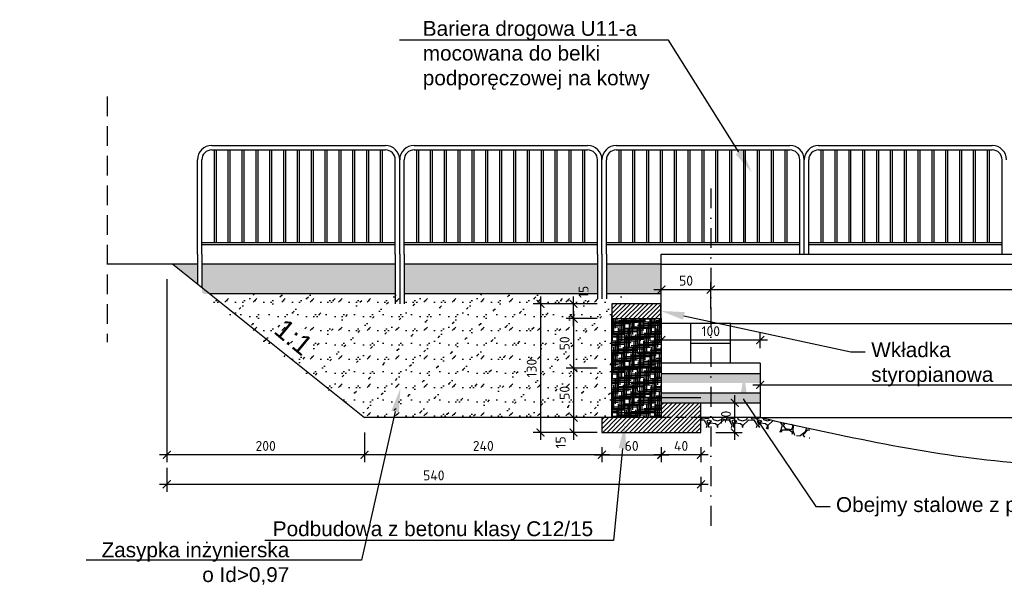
# Model space of a CAD drawing. Header units: millimetres. Extents: x 43555 to 48945, y -20676 to -18516.
# Tile 7 of 11: x 46208 to 47203, y -19204 to -18631. Entities that reach past the tile are written whole.
import ezdxf
from ezdxf import colors
from ezdxf.entities.mleader import LeaderData, LeaderLine
from ezdxf.math import Vec2, Vec3

# ---------------------------------------------------------------- set-up
doc = ezdxf.new("R2010")
doc.units = ezdxf.units.MM
doc.header["$LTSCALE"] = 40
doc.header["$PDMODE"] = 35
doc.header["$PDSIZE"] = 10
for name, pattern in [('DASHDOT', [1, 0.5, -0.25, 0, -0.25]), ('DASHED', [0.75, 0.5, -0.25]), ('DASHED2', [0.375, 0.25, -0.125])]:
    doc.linetypes.add(name, pattern=pattern)
doc.layers.get('0').transparency = 0.4
doc.layers.get('Defpoints').transparency = 0.4
for name, color, linetype in [('K01', 94, 'Continuous'), ('K02', 253, 'Continuous'), ('K025', 161, 'Continuous'), ('K035', 40, 'Continuous')]:
    doc.layers.add(name, color=color, linetype=linetype)
doc.styles.get("Standard").update_dxf_attribs({"font": 'isocpeur.ttf', "height": 10})
doc.linetypes.add('ZIGZAG', pattern='A,0.00254,-5.08,[131,ltypeshp.shx,S=5.08,R=0,X=-5.08,Y=0],-10.16,[131,ltypeshp.shx,S=5.08,R=180,X=5.08,Y=0],-5.08', length=20.32254)
doc.dimstyles.new('ARCHIC', dxfattribs={"dimtxt": 10, "dimasz": 8, "dimexe": 7.5, "dimexo": 15, "dimgap": 4, "dimtad": 1, "dimdec": 1, "dimrnd": 0.5, "dimtxsty": 'Standard', "dimblk": 'ARCHTICK', "dimcen": 12.5, "dimdle": 7.5, "dimclrd": 94, "dimclre": 94, "dimclrt": 151, "dimazin": 2, "dimtfac": 1, "dimtdec": 1, "dimtmove": 2, "dimatfit": 3, "dimfxl": 7.5, "dimarcsym": 0})

# ---------------------------------------------------------------- blocks, each defined once
blk = doc.blocks.new('_ArchTick')
at = {"color": 0, "linetype": 'ByBlock', "const_width": 0.15}
blk.add_lwpolyline([(-0.5, -0.5), (0.5, 0.5)], dxfattribs=at)
blk = doc.blocks.new('*D270')
at = {"layer": 'Defpoints', "color": 0}
for p in [(46896.29, -19018.06), (46930.63, -19018.06), (46896.29, -19048.06)]:
    blk.add_point(p, dxfattribs=at)
at = {"layer": 'K025', "color": 94, "lineweight": -2}
for p, q in [((46930.63, -19055.56), (46930.63, -19010.56)), ((46911.29, -19018.06), (46938.13, -19018.06)), ((46911.29, -19048.06), (46938.13, -19048.06))]:
    blk.add_line(p, q, dxfattribs=at)
at = {"layer": 'K025', "color": 94, "lineweight": -2, "xscale": 8, "yscale": 8, "zscale": 8}
for p, rotation in [((46930.63, -19018.06), 90), ((46930.63, -19048.06), 270)]:
    blk.add_blockref('_ArchTick', p, dxfattribs=dict(at, rotation=rotation))
at = {"layer": 'K025', "color": 151, "insert": (46921.63, -19033.06), "char_height": 10, "attachment_point": 5, "rotation": 90}
blk.add_mtext('30', dxfattribs=at)
blk = doc.blocks.new('*D271')
at = {"layer": 'Defpoints', "color": 0}
for p in [(46796.29, -19033.06), (46767.53, -19048.06), (46796.29, -19048.06)]:
    blk.add_point(p, dxfattribs=at)
at = {"layer": 'K025', "color": 94, "lineweight": -2}
for p, q in [((46767.53, -19025.56), (46767.53, -19055.56)), ((46781.29, -19033.06), (46760.03, -19033.06)), ((46781.29, -19048.06), (46760.03, -19048.06))]:
    blk.add_line(p, q, dxfattribs=at)
at = {"layer": 'K025', "color": 94, "lineweight": -2, "xscale": 8, "yscale": 8, "zscale": 8}
for p, rotation in [((46767.53, -19033.06), 90), ((46767.53, -19048.06), 270)]:
    blk.add_blockref('_ArchTick', p, dxfattribs=dict(at, rotation=rotation))
at = {"layer": 'K025', "color": 151, "insert": (46754.51, -19058.05), "char_height": 10, "attachment_point": 5, "rotation": 90}
blk.add_mtext('15', dxfattribs=at)
blk = doc.blocks.new('*D272')
at = {"layer": 'Defpoints', "color": 0}
for p in [(46806.29, -18918.06), (46734.21, -19048.06), (46806.29, -19048.06)]:
    blk.add_point(p, dxfattribs=at)
at = {"layer": 'K025', "color": 94, "lineweight": -2}
for p, q in [((46734.21, -18910.56), (46734.21, -19055.56)), ((46791.29, -18918.06), (46726.71, -18918.06)), ((46791.29, -19048.06), (46726.71, -19048.06))]:
    blk.add_line(p, q, dxfattribs=at)
at = {"layer": 'K025', "color": 94, "lineweight": -2, "xscale": 8, "yscale": 8, "zscale": 8}
for p, rotation in [((46734.21, -18918.06), 90), ((46734.21, -19048.06), 270)]:
    blk.add_blockref('_ArchTick', p, dxfattribs=dict(at, rotation=rotation))
at = {"layer": 'K025', "color": 151, "insert": (46725.21, -18983.06), "char_height": 10, "attachment_point": 5, "rotation": 90}
blk.add_mtext('130', dxfattribs=at)
blk = doc.blocks.new('*D273')
at = {"layer": 'Defpoints', "color": 0}
for p in [(46767.53, -18918.06), (46806.29, -18918.06), (46806.29, -18933.06)]:
    blk.add_point(p, dxfattribs=at)
at = {"layer": 'K025', "color": 94, "lineweight": -2}
for p, q in [((46767.53, -18940.56), (46767.53, -18910.56)), ((46791.29, -18918.06), (46760.03, -18918.06)), ((46791.29, -18933.06), (46760.03, -18933.06))]:
    blk.add_line(p, q, dxfattribs=at)
at = {"layer": 'K025', "color": 94, "lineweight": -2, "xscale": 8, "yscale": 8, "zscale": 8}
for p, rotation in [((46767.53, -18918.06), 90), ((46767.53, -18933.06), 270)]:
    blk.add_blockref('_ArchTick', p, dxfattribs=dict(at, rotation=rotation))
at = {"layer": 'K025', "color": 151, "insert": (46777.66, -18906.06), "char_height": 10, "attachment_point": 5, "rotation": 90}
blk.add_mtext('15', dxfattribs=at)
blk = doc.blocks.new('*D274')
at = {"layer": 'Defpoints', "color": 0}
for p in [(46856.29, -19048.06), (46896.29, -19048.06), (46856.29, -19070.63)]:
    blk.add_point(p, dxfattribs=at)
at = {"layer": 'K035', "color": 94, "lineweight": -2}
for p, q in [((46903.79, -19070.63), (46848.79, -19070.63)), ((46856.29, -19063.06), (46856.29, -19078.13)), ((46896.29, -19063.06), (46896.29, -19078.13))]:
    blk.add_line(p, q, dxfattribs=at)
at = {"layer": 'K035', "color": 94, "lineweight": -2, "xscale": 8, "yscale": 8, "zscale": 8, "rotation": 180}
blk.add_blockref('_ArchTick', (46856.29, -19070.63), dxfattribs=at)
at = {"layer": 'K035', "color": 94, "lineweight": -2, "xscale": 8, "yscale": 8, "zscale": 8}
blk.add_blockref('_ArchTick', (46896.29, -19070.63), dxfattribs=at)
at = {"layer": 'K035', "color": 151, "insert": (46876.29, -19061.63), "char_height": 10, "attachment_point": 5}
blk.add_mtext('40', dxfattribs=at)
blk = doc.blocks.new('*D259')
at = {"layer": 'Defpoints', "color": 0}
for p in [(46556.29, -19033.06), (46796.29, -19048.06), (46556.29, -19070.7)]:
    blk.add_point(p, dxfattribs=at)
at = {"layer": 'K025', "color": 94, "lineweight": -2}
for p, q in [((46556.29, -19048.06), (46556.29, -19078.2)), ((46803.79, -19070.7), (46548.79, -19070.7)), ((46796.29, -19063.06), (46796.29, -19078.2))]:
    blk.add_line(p, q, dxfattribs=at)
at = {"layer": 'K025', "color": 94, "lineweight": -2, "xscale": 8, "yscale": 8, "zscale": 8, "rotation": 180}
blk.add_blockref('_ArchTick', (46556.29, -19070.7), dxfattribs=at)
at = {"layer": 'K025', "color": 94, "lineweight": -2, "xscale": 8, "yscale": 8, "zscale": 8}
blk.add_blockref('_ArchTick', (46796.29, -19070.7), dxfattribs=at)
at = {"layer": 'K025', "color": 151, "insert": (46676.29, -19061.7), "char_height": 10, "attachment_point": 5}
blk.add_mtext('240', dxfattribs=at)
blk = doc.blocks.new('*D260')
at = {"layer": 'Defpoints', "color": 0}
for p in [(46356.29, -18878.06), (46556.29, -19033.06), (46356.29, -19070.7)]:
    blk.add_point(p, dxfattribs=at)
at = {"layer": 'K025', "color": 94, "lineweight": -2}
for p, q in [((46356.29, -18893.06), (46356.29, -19078.2)), ((46556.29, -19048.06), (46556.29, -19078.2)), ((46563.79, -19070.7), (46348.79, -19070.7))]:
    blk.add_line(p, q, dxfattribs=at)
at = {"layer": 'K025', "color": 94, "lineweight": -2, "xscale": 8, "yscale": 8, "zscale": 8, "rotation": 180}
blk.add_blockref('_ArchTick', (46356.29, -19070.7), dxfattribs=at)
at = {"layer": 'K025', "color": 94, "lineweight": -2, "xscale": 8, "yscale": 8, "zscale": 8}
blk.add_blockref('_ArchTick', (46556.29, -19070.7), dxfattribs=at)
at = {"layer": 'K025', "color": 151, "insert": (46456.29, -19061.7), "char_height": 10, "attachment_point": 5}
blk.add_mtext('200', dxfattribs=at)
blk = doc.blocks.new('*D261')
at = {"layer": 'Defpoints', "color": 0}
for p in [(46356.29, -19068.92), (46896.29, -19078.06), (46896.29, -19100.48)]:
    blk.add_point(p, dxfattribs=at)
at = {"layer": 'K025', "color": 94, "lineweight": -2}
for p, q in [((46356.29, -19083.92), (46356.29, -19107.98)), ((46348.79, -19100.48), (46903.79, -19100.48)), ((46896.29, -19093.06), (46896.29, -19107.98))]:
    blk.add_line(p, q, dxfattribs=at)
at = {"layer": 'K025', "color": 94, "lineweight": -2, "xscale": 8, "yscale": 8, "zscale": 8, "rotation": 180}
blk.add_blockref('_ArchTick', (46356.29, -19100.48), dxfattribs=at)
at = {"layer": 'K025', "color": 94, "lineweight": -2, "xscale": 8, "yscale": 8, "zscale": 8}
blk.add_blockref('_ArchTick', (46896.29, -19100.48), dxfattribs=at)
at = {"layer": 'K025', "color": 151, "insert": (46626.29, -19091.48), "char_height": 10, "attachment_point": 5}
blk.add_mtext('540', dxfattribs=at)
blk = doc.blocks.new('*D262')
at = {"layer": 'Defpoints', "color": 0}
for p in [(46956.29, -19000.02), (47656.29, -19000.02), (47656.29, -19000.02)]:
    blk.add_point(p, dxfattribs=at)
at = {"layer": 'K025', "color": 94, "lineweight": -2}
for p, q in [((46956.29, -18985.02), (46956.29, -18992.52)), ((47656.29, -18985.02), (47656.29, -18992.52)), ((46948.79, -19000.02), (47663.79, -19000.02))]:
    blk.add_line(p, q, dxfattribs=at)
at = {"layer": 'K025', "color": 94, "lineweight": -2, "xscale": 8, "yscale": 8, "zscale": 8, "rotation": 180}
blk.add_blockref('_ArchTick', (46956.29, -19000.02), dxfattribs=at)
at = {"layer": 'K025', "color": 94, "lineweight": -2, "xscale": 8, "yscale": 8, "zscale": 8}
blk.add_blockref('_ArchTick', (47656.29, -19000.02), dxfattribs=at)
at = {"layer": 'K025', "color": 151, "insert": (47306.29, -18991.02), "char_height": 10, "attachment_point": 5}
blk.add_mtext('700', dxfattribs=at)
blk = doc.blocks.new('*D263')
at = {"layer": 'Defpoints', "color": 0}
for p in [(47706.29, -18903.68), (46906.29, -18923.06), (47706.29, -18923.06)]:
    blk.add_point(p, dxfattribs=at)
at = {"layer": 'K025', "color": 94, "lineweight": -2}
for p, q in [((46906.29, -18908.06), (46906.29, -18896.18)), ((47706.29, -18908.06), (47706.29, -18896.18)), ((46898.79, -18903.68), (47713.79, -18903.68))]:
    blk.add_line(p, q, dxfattribs=at)
at = {"layer": 'K025', "color": 94, "lineweight": -2, "xscale": 8, "yscale": 8, "zscale": 8, "rotation": 180}
blk.add_blockref('_ArchTick', (46906.29, -18903.68), dxfattribs=at)
at = {"layer": 'K025', "color": 94, "lineweight": -2, "xscale": 8, "yscale": 8, "zscale": 8}
blk.add_blockref('_ArchTick', (47706.29, -18903.68), dxfattribs=at)
at = {"layer": 'K025', "color": 151, "insert": (47306.29, -18894.68), "char_height": 10, "attachment_point": 5}
blk.add_mtext('800', dxfattribs=at)
blk = doc.blocks.new('*D264')
at = {"layer": 'Defpoints', "color": 0}
for p in [(46906.29, -18903.68), (46856.29, -18938.06), (46906.29, -18938.06)]:
    blk.add_point(p, dxfattribs=at)
at = {"layer": 'K025', "color": 94, "lineweight": -2}
for p, q in [((46856.29, -18923.06), (46856.29, -18896.18)), ((46906.29, -18923.06), (46906.29, -18896.18)), ((46848.79, -18903.68), (46913.79, -18903.68))]:
    blk.add_line(p, q, dxfattribs=at)
at = {"layer": 'K025', "color": 94, "lineweight": -2, "xscale": 8, "yscale": 8, "zscale": 8, "rotation": 180}
blk.add_blockref('_ArchTick', (46856.29, -18903.68), dxfattribs=at)
at = {"layer": 'K025', "color": 94, "lineweight": -2, "xscale": 8, "yscale": 8, "zscale": 8}
blk.add_blockref('_ArchTick', (46906.29, -18903.68), dxfattribs=at)
at = {"layer": 'K025', "color": 151, "insert": (46881.29, -18894.68), "char_height": 10, "attachment_point": 5}
blk.add_mtext('50', dxfattribs=at)
blk = doc.blocks.new('*D266')
at = {"layer": 'Defpoints', "color": 0}
for p in [(46856.29, -18954.71), (46856.29, -18958.6), (46956.29, -18978.06)]:
    blk.add_point(p, dxfattribs=at)
at = {"layer": 'K025', "color": 94, "lineweight": -2}
for p, q in [((46856.29, -18943.6), (46856.29, -18947.21)), ((46956.29, -18963.06), (46956.29, -18947.21)), ((46963.79, -18954.71), (46848.79, -18954.71))]:
    blk.add_line(p, q, dxfattribs=at)
at = {"layer": 'K025', "color": 94, "lineweight": -2, "xscale": 8, "yscale": 8, "zscale": 8, "rotation": 180}
blk.add_blockref('_ArchTick', (46856.29, -18954.71), dxfattribs=at)
at = {"layer": 'K025', "color": 94, "lineweight": -2, "xscale": 8, "yscale": 8, "zscale": 8}
blk.add_blockref('_ArchTick', (46956.29, -18954.71), dxfattribs=at)
at = {"layer": 'K025', "color": 151, "insert": (46906.29, -18945.71), "char_height": 10, "attachment_point": 5}
blk.add_mtext('100', dxfattribs=at)
blk = doc.blocks.new('*D268')
at = {"layer": 'Defpoints', "color": 0}
for p in [(46806.29, -18933.06), (46767.53, -18983.06), (46806.29, -18983.06)]:
    blk.add_point(p, dxfattribs=at)
at = {"layer": 'K025', "color": 94, "lineweight": -2}
for p, q in [((46767.53, -18925.56), (46767.53, -18990.56)), ((46791.29, -18933.06), (46760.03, -18933.06)), ((46791.29, -18983.06), (46760.03, -18983.06))]:
    blk.add_line(p, q, dxfattribs=at)
at = {"layer": 'K025', "color": 94, "lineweight": -2, "xscale": 8, "yscale": 8, "zscale": 8}
for p, rotation in [((46767.53, -18933.06), 90), ((46767.53, -18983.06), 270)]:
    blk.add_blockref('_ArchTick', p, dxfattribs=dict(at, rotation=rotation))
at = {"layer": 'K025', "color": 151, "insert": (46758.53, -18958.06), "char_height": 10, "attachment_point": 5, "rotation": 90}
blk.add_mtext('50', dxfattribs=at)
blk = doc.blocks.new('*D269')
at = {"layer": 'Defpoints', "color": 0}
for p in [(46806.29, -18983.06), (46767.53, -19033.06), (46806.29, -19033.06)]:
    blk.add_point(p, dxfattribs=at)
at = {"layer": 'K025', "color": 94, "lineweight": -2}
for p, q in [((46767.53, -18975.56), (46767.53, -19040.56)), ((46791.29, -18983.06), (46760.03, -18983.06)), ((46791.29, -19033.06), (46760.03, -19033.06))]:
    blk.add_line(p, q, dxfattribs=at)
at = {"layer": 'K025', "color": 94, "lineweight": -2, "xscale": 8, "yscale": 8, "zscale": 8}
for p, rotation in [((46767.53, -18983.06), 90), ((46767.53, -19033.06), 270)]:
    blk.add_blockref('_ArchTick', p, dxfattribs=dict(at, rotation=rotation))
at = {"layer": 'K025', "color": 151, "insert": (46758.53, -19008.06), "char_height": 10, "attachment_point": 5, "rotation": 90}
blk.add_mtext('50', dxfattribs=at)
blk = doc.blocks.new('*D282')
at = {"layer": 'Defpoints', "color": 0}
for p in [(46796.29, -19048.06), (46856.29, -19048.06), (46856.29, -19070.7)]:
    blk.add_point(p, dxfattribs=at)
at = {"layer": 'K01', "color": 94, "lineweight": -2}
for p, q in [((46788.79, -19070.7), (46863.79, -19070.7)), ((46796.29, -19063.06), (46796.29, -19078.2)), ((46856.29, -19063.06), (46856.29, -19078.2))]:
    blk.add_line(p, q, dxfattribs=at)
at = {"layer": 'K01', "color": 94, "lineweight": -2, "xscale": 8, "yscale": 8, "zscale": 8, "rotation": 180}
blk.add_blockref('_ArchTick', (46796.29, -19070.7), dxfattribs=at)
at = {"layer": 'K01', "color": 94, "lineweight": -2, "xscale": 8, "yscale": 8, "zscale": 8}
blk.add_blockref('_ArchTick', (46856.29, -19070.7), dxfattribs=at)
at = {"layer": 'K01', "color": 151, "insert": (46826.29, -19061.7), "char_height": 10, "attachment_point": 5}
blk.add_mtext('60', dxfattribs=at)

msp = doc.modelspace()

# ---------------------------------------------------------------- hatches: boundary and pattern name
at = {"layer": 'K01'}
h = msp.add_hatch(dxfattribs=at)
h.set_pattern_fill('AR-CONC', color=256, scale=0.1)
h.set_pattern_definition([(50, (47163.822, -19453.74), (18.21847, -1.5939), [1.905, -20.955]), (355, (47163.822, -19453.74), (-3.52434, 19.1057), [1.524, -16.76406]), (100.4514, (47165.34, -19453.872), (14.69412, 17.51178), [1.619, -17.80902]), (46.1842, (47163.822, -19448.66), (27.1079, -4.20423), [2.8575, -31.4325]), (96.6356, (47166.08, -19449.01), (23.7404, 24.7426), [2.4285, -26.71356]), (351.184, (47163.822, -19448.66), (23.7404, 24.7426), [2.286, -25.146]), (21, (47166.362, -19449.93), (15.16144, -10.22652), [1.905, -20.955]), (326, (47166.362, -19449.93), (6.1802, 18.4188), [1.524, -16.764]), (71.4514, (47167.626, -19450.781), (21.34164, 8.19228), [1.619, -17.809]), (37.5, (47163.822, -19453.739), (0.30886, 8.455504), [0, -16.5608, 0, -17.018, 0, -16.8275]), (7.5, (47163.822, -19453.739), (6.68197, 10.01806), [0, -9.7028, 0, -16.1798, 0, -6.4135]), (327.5, (47158.158, -19453.739), (13.55906, -0.572874), [0, -6.35, 0, -19.812, 0, -26.289]), (317.5, (47155.618, -19453.739), (14.81292, 2.54265), [0, -8.255, 0, -13.1572, 0, -18.669])])
h.paths.add_polyline_path([(46391.79, -18906.46), (46393.79, -18908.06), (46587.29, -18908.06), (46587.29, -18878.06), (46391.79, -18878.06)])
h.paths.add_polyline_path([(46596.29, -18908.06), (46791.79, -18908.06), (46791.79, -18878.06), (46596.29, -18878.06)])
h.paths.add_polyline_path([(46800.79, -18908.06), (46856.29, -18908.06), (46856.29, -18878.06), (46800.79, -18878.06)])
h.paths.add_polyline_path([(46785.16, -18891.42), (46785.16, -18910.71), (46770.16, -18910.71), (46770.16, -18891.42)], flags=9)
h.paths.add_polyline_path([(46387.29, -18897.86), (46387.29, -18878.06), (46362.54, -18878.06)])
h = msp.add_hatch(dxfattribs=at)
h.set_pattern_fill('GROUT', color=256, scale=0.1, angle=135)
h.set_pattern_definition([(45, (47895.008, -19067.284), (-12.57236, 16.16446), [2.54, -17.78]), (45, (47891.416, -19060.1), (-14.3684, 14.3684), [0, -20.32]), (45, (47891.416, -19070.876), (-8.98026, 19.75656), [0, -20.32]), (45, (47880.64, -19060.1), (0, 28.73682), [5.08, -35.56]), (45, (47900.396, -19058.304), (-14.3684, 14.3684), [0, -20.32]), (45, (47898.6, -19063.692), (-10.7763, 17.9605), [0, -20.32]), (45, (47898.6, -19060.1), (-14.3684, 14.3684), [0, -20.32]), (45, (47882.435, -19058.304), (-14.3684, 14.3684), [0, -20.32])])
h.paths.add_polyline_path([(46821.17, -18913.06), (46813.77, -18908.06), (46393.79, -18908.06), (46443.28, -18947.65), (46452.66, -18929.86), (46449.13, -18927.99), (46463.86, -18908.63), (46456.2, -18931.73), (46452.66, -18929.86), (46443.28, -18947.65), (46556.29, -19033.06), (46714.78, -19033.06), (46806.29, -19008.61), (46806.29, -18931.65), (46806.29, -18913.06)])
h.paths.add_polyline_path([(46806.29, -19033.06), (46714.78, -19033.06), (46806.29, -19008.61)])
h = msp.add_hatch(dxfattribs=at)
h.set_pattern_fill('ANSI31', color=256, angle=180)
h.set_pattern_definition([(45, (47856.2905, -18933.0604), (-2.245064, 2.245064), [])])
h.paths.add_polyline_path([(46856.29, -18933.06), (46806.29, -18933.06), (46806.29, -18918.06), (46856.29, -18918.06)])
h = msp.add_hatch(color=256, dxfattribs=at)
h.dxf.hatch_style = 1
h.paths.add_polyline_path([(46855.29, -18933.06), (46855.29, -18918.06), (46856.29, -18918.06), (46856.29, -18933.06)])
h.paths.add_polyline_path([(46855.29, -18933.06), (46855.29, -18943.06), (46856.29, -18943.06), (46856.29, -18933.06)])
h = msp.add_hatch(dxfattribs=at)
h.set_pattern_fill('HOUND', color=256)
h.set_pattern_definition([(0, (46286.0714, -16580.6284), (6.35, 1.5875), [25.4, -12.7]), (90, (46286.0714, -16580.6284), (-1.5875, -6.35), [25.4, -12.7])])
h.paths.add_polyline_path([(46806.29, -19033.06), (46856.29, -19033.06), (46856.29, -18983.06), (46806.29, -18983.06)])
h.paths.add_polyline_path([(46806.29, -18983.06), (46806.29, -18936.65), (46806.29, -18933.06), (46855.29, -18933.06), (46855.29, -18943.06), (46856.29, -18943.06), (46856.29, -18983.06)])
h = msp.add_hatch(dxfattribs=at)
h.set_pattern_fill('ANSI31', color=256, angle=180)
h.set_pattern_definition([(45, (47816.2905, -19048.0604), (-2.245064, 2.245064), [])])
h.paths.add_polyline_path([(46896.29, -19048.06), (46866.29, -19048.06), (46796.29, -19048.06), (46796.29, -19033.06), (46856.29, -19033.06), (46896.29, -19033.06)])
h.paths.add_polyline_path([(46896.29, -19033.06), (46856.29, -19033.06), (46856.29, -19018.06), (46896.29, -19018.06)])
h = msp.add_hatch(dxfattribs=at)
h.set_pattern_fill('GRAVEL', color=256)
h.set_pattern_definition([(228.01279, (48734.4978, -17761.6682), (-203.2, -228.6), [3.41721, -338.30484]), (184.96974, (48732.2118, -17764.2082), (304.7999999, 25.40000145), [5.86405, -580.5405]), (132.51045, (48726.3698, -17764.7162), (254.0000001, -279.3999999), [4.13482, -409.34723]), (267.27369, (48716.4638, -17771.0662), (25.40000005, 508), [5.34005, -528.66437]), (292.833654, (48716.2098, -17776.4002), (-127, 304.8), [5.23634, -518.39808]), (357.27369, (48718.2418, -17781.2262), (-508, 25.40000005), [5.34005, -528.66437]), (37.69424, (48723.5758, -17781.48015), (-330.2, -254.00000002), [7.06194, -699.13115]), (72.25533, (48729.1638, -17777.16215), (177.80000005, 558.8), [6.6672, -660.05257]), (121.429566, (48731.1958, -17770.8122), (-203.2, 330.2), [5.35813, -530.45546]), (175.23636, (48728.4018, -17766.2402), (279.4, -25.4), [6.11713, -299.73937]), (222.397438, (48722.3058, -17765.73215), (-304.8, -279.4), [7.91078, -783.16773]), (138.81407, (48741.6098, -17771.3202), (-177.8, 152.4), [2.70005, -267.30566]), (171.469234, (48739.5778, -17769.5422), (330.2, -50.79999994), [5.13682, -508.5464]), (225, (48734.498, -17768.78), (7e-15, -25.4), [3.5921, -32.32893]), (203.19859, (48732.7198, -17765.732), (127, 50.8), [1.9344, -191.50622]), (291.8014, (48730.942, -17766.494), (-25.4, 76.2), [2.73566, -134.04753]), (30.96376, (48731.958, -17769.034), (76.2, 50.8), [4.4432, -143.66298]), (161.56505, (48735.768, -17766.748), (50.8, -25.4), [3.21287, -77.10898]), (16.38954, (48716.2098, -17766.4942), (254, 76.2), [4.50088, -445.58827]), (70.34618, (48720.5278, -17765.2242), (-101.6, -279.4), [3.776, -373.82216]), (293.19859, (48735.7678, -17761.668), (-50.8, 127), [3.8688, -189.57184]), (343.61046, (48737.2918, -17765.2242), (-254, 76.2), [4.50088, -445.58827]), (339.44395, (48716.2098, -17782.2422), (-127, 50.8), [4.34035, -212.67734]), (294.77514, (48720.2738, -17783.7662), (-127.0000002, 279.4), [3.63672, -360.03593]), (66.80141, (48736.0218, -17787.068), (50.8, 127), [3.8688, -189.57184]), (17.354025, (48737.5458, -17783.5122), (-330.2, -101.6), [4.25783, -421.52376]), (69.44395, (48723.5758, -17787.0682), (-50.8, -127), [2.17018, -214.84752]), (101.30993, (48734.498, -17787.068), (-25.4, 101.6), [1.29515, -128.21995]), (165.96376, (48734.244, -17785.798), (76.2, -25.4), [5.23634, -99.49055]), (186.009006, (48729.1638, -17784.5282), (254, 25.4), [4.85267, -480.41365]), (303.69007, (48731.958, -17771.32), (-25.4, 50.8), [3.66324, -87.91776]), (353.157227, (48733.9898, -17774.3682), (431.8, -50.8), [6.39557, -633.1601]), (60.9454, (48740.3398, -17775.1302), (-101.6, -177.8), [2.61508, -258.89392]), (90, (48741.61, -17772.844), (-25.4, 25.4), [1.524, -23.876]), (120.25644, (48728.6558, -17783.7662), (101.6, -177.8), [3.52867, -349.3394]), (48.01279, (48726.8778, -17780.7182), (203.2, 228.6), [6.83443, -334.88762]), (0, (48731.45, -17775.638), (25.4, 25.4), [6.604, -18.796]), (325.30485, (48738.0538, -17775.6382), (254.0000001, -177.7999999), [4.0161, -397.59317]), (254.0546, (48741.3558, -17777.924), (-25.4, -101.6), [3.6983, -181.2165]), (207.645975, (48740.3398, -17781.4802), (-482.6, -253.99999997), [6.02145, -596.12464]), (175.42608, (48735.0058, -17784.2742), (-330.2, 25.4), [6.3703, -630.65846])])
edge = h.paths.add_edge_path()
edge.add_line((46906.29, -19043.06), (46906.29, -19033.06))
edge.add_line((46906.29, -19033.06), (46956.29, -19033.06))
edge.add_spline(control_points=[(46956.29, -19033.06), (46959.24, -19033.71), (46962.19, -19034.37), (46965.14, -19035.02)], knot_values=[0, 0, 0, 0, 9.032985, 9.032985, 9.032985, 9.032985], degree=3, periodic=0)
edge.add_line((46965.14, -19035.02), (46973.59, -19046.89))
edge.add_spline(control_points=[(46973.59, -19046.89), (46967.82, -19045.62), (46962.06, -19044.34), (46956.29, -19043.06)], knot_values=[0, 0, 0, 0, 17.658565, 17.658565, 17.658565, 17.658565], degree=3, periodic=0)
edge.add_line((46956.29, -19043.06), (46906.29, -19043.06))
edge = h.paths.add_edge_path()
edge.add_line((46977.69, -19037.8), (46983.89, -19049.16))
edge.add_spline(control_points=[(46983.89, -19049.16), (46991.36, -19050.81), (46998.82, -19052.44), (47006.29, -19054.06)], knot_values=[28.170951, 28.170951, 28.170951, 28.170951, 51.028041, 51.028041, 51.028041, 51.028041], degree=3, periodic=0)
edge.add_line((47006.29, -19054.06), (47006.29, -19044.06))
edge.add_spline(control_points=[(47006.29, -19044.06), (46996.75, -19041.99), (46987.22, -19039.9), (46977.69, -19037.8)], knot_values=[21.842068, 21.842068, 21.842068, 21.842068, 51.028041, 51.028041, 51.028041, 51.028041], degree=3, periodic=0)
edge = h.paths.add_edge_path()
edge.add_line((46977.69, -19037.8), (46983.89, -19049.16))
edge.add_spline(control_points=[(46983.89, -19049.16), (46980.46, -19048.41), (46977.02, -19047.65), (46973.59, -19046.89)], knot_values=[17.658565, 17.658565, 17.658565, 17.658565, 28.170951, 28.170951, 28.170951, 28.170951], degree=3, periodic=0)
edge.add_line((46973.59, -19046.89), (46965.14, -19035.02))
edge.add_spline(control_points=[(46965.14, -19035.02), (46969.32, -19035.95), (46973.51, -19036.87), (46977.69, -19037.8)], knot_values=[9.032985, 9.032985, 9.032985, 9.032985, 21.842068, 21.842068, 21.842068, 21.842068], degree=3, periodic=0)
h.paths.add_polyline_path([(46896.29, -19033.06), (46906.29, -19033.06), (46906.29, -19043.06), (46896.29, -19043.06)])
at = {"layer": 'K02'}
h = msp.add_hatch(dxfattribs=at)
h.set_pattern_fill('CTYSQ6ST', color=256, scale=0.1)
h.set_pattern_definition([(0, (46286.071, -15080.628), (0, 15.24), []), (90, (46286.071, -15080.628), (-15.24, 9e-16), [])])
h.paths.add_polyline_path([(46806.29, -19033.06), (46856.29, -19033.06), (46856.29, -18983.06), (46806.29, -18983.06)])
h.paths.add_polyline_path([(46806.29, -18983.06), (46806.29, -18936.65), (46806.29, -18933.06), (46855.29, -18933.06), (46855.29, -18943.06), (46856.29, -18943.06), (46856.29, -18983.06)])
at = {"layer": 'K025'}
h = msp.add_hatch(color=256, dxfattribs=at)
h.dxf.hatch_style = 1
h.paths.add_polyline_path([(46856.29, -18998.06), (46956.29, -18998.06), (46956.29, -18988.06), (46856.29, -18988.06)])
h = msp.add_hatch(color=256, dxfattribs=at)
h.dxf.hatch_style = 1
h.paths.add_polyline_path([(46856.29, -19018.06), (46956.29, -19018.06), (46956.29, -19008.06), (46856.29, -19008.06)])

# ---------------------------------------------------------------- linework, layer by layer
at = {"layer": 'K01', "linetype": 'DASHED'}
msp.add_line((46295.99, -18708.41), (46295.99, -18956.94), dxfattribs=at)
at = {"layer": 'K01', "linetype": 'DASHDOT'}
msp.add_line((46906.29, -18801.52), (46906.29, -19149.27), dxfattribs=at)
at = {"layer": 'K01', "linetype": 'DASHED2'}
msp.add_line((46896.29, -19033.06), (46856.29, -19033.06), dxfattribs=at)
at = {"layer": 'K01'}
msp.add_line((46956.29, -19033.06), (47756.29, -19033.06), dxfattribs=at)
at = {"layer": 'K02'}
for p, q in [((46856.29, -18918.06), (46855.29, -18918.06)), ((46855.29, -18918.06), (46855.29, -18943.06)), ((46855.29, -18943.06), (46856.29, -18943.06))]:
    msp.add_line(p, q, dxfattribs=at)
at = {"layer": 'K025'}
for p, q in [((46401.79, -18758.06), (46577.29, -18758.06)), ((46401.79, -18762.56), (46577.29, -18762.56)), ((46404.54, -18856.06), (46404.54, -18762.57)), ((46406.54, -18856.06), (46406.54, -18762.56)), ((46418.54, -18856.06), (46418.54, -18762.56)), ((46420.54, -18856.06), (46420.54, -18762.56)), ((46432.54, -18856.06), (46432.54, -18762.56)), ((46434.54, -18856.06), (46434.54, -18762.56)), ((46446.54, -18856.06), (46446.54, -18762.56)), ((46448.54, -18856.06), (46448.54, -18762.56)), ((46460.54, -18856.06), (46460.54, -18762.56)), ((46462.54, -18856.06), (46462.54, -18762.56)), ((46474.54, -18856.06), (46474.54, -18762.56)), ((46476.54, -18856.06), (46476.54, -18762.56)), ((46488.54, -18856.06), (46488.54, -18762.56)), ((46490.54, -18856.06), (46490.54, -18762.56)), ((46502.54, -18856.06), (46502.54, -18762.56)), ((46504.54, -18856.06), (46504.54, -18762.56)), ((46516.54, -18856.06), (46516.54, -18762.56)), ((46518.54, -18856.06), (46518.54, -18762.56)), ((46530.54, -18856.06), (46530.54, -18762.56)), ((46532.54, -18856.06), (46532.54, -18762.56)), ((46544.54, -18856.06), (46544.54, -18762.56)), ((46546.54, -18856.06), (46546.54, -18762.56)), ((46558.54, -18856.06), (46558.54, -18762.56)), ((46560.54, -18856.06), (46560.54, -18762.56)), ((46572.54, -18856.06), (46572.54, -18762.56)), ((46574.54, -18856.06), (46574.54, -18762.56)), ((46606.29, -18758.06), (46781.79, -18758.06)), ((46606.29, -18762.56), (46781.79, -18762.56)), ((46609.04, -18856.06), (46609.04, -18762.57)), ((46611.04, -18856.06), (46611.04, -18762.56)), ((46623.04, -18856.06), (46623.04, -18762.56)), ((46625.04, -18856.06), (46625.04, -18762.56)), ((46637.04, -18856.06), (46637.04, -18762.56)), ((46639.04, -18856.06), (46639.04, -18762.56)), ((46651.04, -18856.06), (46651.04, -18762.56)), ((46653.04, -18856.06), (46653.04, -18762.56)), ((46665.04, -18856.06), (46665.04, -18762.56)), ((46667.04, -18856.06), (46667.04, -18762.56)), ((46679.04, -18856.06), (46679.04, -18762.56)), ((46681.04, -18856.06), (46681.04, -18762.56)), ((46693.04, -18856.06), (46693.04, -18762.56)), ((46695.04, -18856.06), (46695.04, -18762.56)), ((46707.04, -18856.06), (46707.04, -18762.56)), ((46709.04, -18856.06), (46709.04, -18762.56)), ((46721.04, -18856.06), (46721.04, -18762.56)), ((46723.04, -18856.06), (46723.04, -18762.56)), ((46735.04, -18856.06), (46735.04, -18762.56)), ((46737.04, -18856.06), (46737.04, -18762.56)), ((46749.04, -18856.06), (46749.04, -18762.56)), ((46751.04, -18856.06), (46751.04, -18762.56)), ((46763.04, -18856.06), (46763.04, -18762.56)), ((46765.04, -18856.06), (46765.04, -18762.56)), ((46777.04, -18856.06), (46777.04, -18762.56)), ((46779.04, -18856.06), (46779.04, -18762.56)), ((46810.79, -18758.06), (46986.29, -18758.06)), ((46810.79, -18762.56), (46986.29, -18762.56)), ((46813.54, -18856.06), (46813.54, -18762.57)), ((46815.54, -18856.06), (46815.54, -18762.56)), ((46827.54, -18856.06), (46827.54, -18762.56)), ((46829.54, -18856.06), (46829.54, -18762.56)), ((46841.54, -18856.06), (46841.54, -18762.56)), ((46843.54, -18856.06), (46843.54, -18762.56)), ((46855.54, -18856.06), (46855.54, -18762.56)), ((46857.54, -18856.06), (46857.54, -18762.56)), ((46869.54, -18856.06), (46869.54, -18762.56)), ((46871.54, -18856.06), (46871.54, -18762.56)), ((46883.54, -18856.06), (46883.54, -18762.56)), ((46885.54, -18856.06), (46885.54, -18762.56)), ((46897.54, -18856.06), (46897.54, -18762.56)), ((46899.54, -18856.06), (46899.54, -18762.56)), ((46911.54, -18856.06), (46911.54, -18762.56)), ((46913.54, -18856.06), (46913.54, -18762.56)), ((46925.54, -18856.06), (46925.54, -18762.56)), ((46927.54, -18856.06), (46927.54, -18762.56)), ((46939.54, -18856.06), (46939.54, -18762.56)), ((46941.54, -18856.06), (46941.54, -18762.56)), ((46953.54, -18856.06), (46953.54, -18762.56)), ((46955.54, -18856.06), (46955.54, -18762.56)), ((46967.54, -18856.06), (46967.54, -18762.56)), ((46969.54, -18856.06), (46969.54, -18762.56)), ((46981.54, -18856.06), (46981.54, -18762.56)), ((46983.54, -18856.06), (46983.54, -18762.56)), ((47015.29, -18758.06), (47190.79, -18758.06)), ((47015.29, -18762.56), (47190.79, -18762.56)), ((47018.04, -18856.06), (47018.04, -18762.57)), ((47020.04, -18856.06), (47020.04, -18762.56)), ((47032.04, -18856.06), (47032.04, -18762.56)), ((47034.04, -18856.06), (47034.04, -18762.56)), ((47046.04, -18856.06), (47046.04, -18762.56)), ((47048.04, -18856.06), (47048.04, -18762.56)), ((47060.04, -18856.06), (47060.04, -18762.56)), ((47062.04, -18856.06), (47062.04, -18762.56)), ((47074.04, -18856.06), (47074.04, -18762.56)), ((47076.04, -18856.06), (47076.04, -18762.56)), ((47088.04, -18856.06), (47088.04, -18762.56)), ((47090.04, -18856.06), (47090.04, -18762.56)), ((47102.04, -18856.06), (47102.04, -18762.56)), ((47104.04, -18856.06), (47104.04, -18762.56)), ((47116.04, -18856.06), (47116.04, -18762.56)), ((47118.04, -18856.06), (47118.04, -18762.56)), ((47130.04, -18856.06), (47130.04, -18762.56)), ((47132.04, -18856.06), (47132.04, -18762.56)), ((47144.04, -18856.06), (47144.04, -18762.56)), ((47146.04, -18856.06), (47146.04, -18762.56)), ((47158.04, -18856.06), (47158.04, -18762.56)), ((47160.04, -18856.06), (47160.04, -18762.56)), ((47172.04, -18856.06), (47172.04, -18762.56)), ((47174.04, -18856.06), (47174.04, -18762.56)), ((47186.04, -18856.06), (47186.04, -18762.56)), ((47188.04, -18856.06), (47188.04, -18762.56)), ((46387.29, -18868.06), (46387.29, -18772.56)), ((46391.79, -18868.06), (46391.79, -18772.56)), ((46587.29, -18868.06), (46587.29, -18772.56)), ((46591.79, -18868.06), (46591.79, -18772.56)), ((46591.79, -18868.06), (46591.79, -18772.56)), ((46596.29, -18868.06), (46596.29, -18772.56)), ((46791.79, -18868.06), (46791.79, -18772.56)), ((46796.29, -18868.06), (46796.29, -18772.56)), ((46796.29, -18868.06), (46796.29, -18772.56)), ((46800.79, -18868.06), (46800.79, -18772.56)), ((46996.29, -18868.06), (46996.29, -18772.56)), ((47000.79, -18868.06), (47000.79, -18772.56)), ((47000.79, -18868.06), (47000.79, -18772.56)), ((47005.29, -18868.06), (47005.29, -18772.56)), ((47200.79, -18868.06), (47200.79, -18772.56)), ((46391.79, -18856.06), (46587.29, -18856.06)), ((46391.79, -18858.06), (46587.29, -18858.06)), ((46596.29, -18856.06), (46791.79, -18856.06)), ((46596.29, -18858.06), (46791.79, -18858.06)), ((46800.79, -18856.06), (46996.29, -18856.06)), ((46800.79, -18858.06), (46996.29, -18858.06)), ((47005.29, -18856.06), (47200.79, -18856.06)), ((47005.29, -18858.06), (47200.79, -18858.06)), ((46387.29, -18868.06), (46387.29, -18897.86)), ((46391.79, -18868.06), (46391.79, -18901.46)), ((46587.29, -18868.06), (46587.29, -18918.06)), ((46591.79, -18868.06), (46591.79, -18918.06)), ((46591.79, -18868.06), (46591.79, -18918.06)), ((46596.29, -18868.06), (46596.29, -18918.06)), ((46791.79, -18868.06), (46791.79, -18913.06)), ((46796.29, -18868.06), (46796.29, -18913.06)), ((46796.29, -18868.06), (46796.29, -18913.06)), ((46800.79, -18868.06), (46800.79, -18913.06)), ((46856.29, -18868.06), (47756.29, -18868.06)), ((46856.29, -18878.06), (46856.29, -18868.06)), ((46387.29, -18878.06), (46295.99, -18878.06)), ((46362.54, -18878.06), (46556.29, -19033.06)), ((46587.29, -18878.06), (46391.79, -18878.06)), ((46791.79, -18878.06), (46596.29, -18878.06)), ((46856.29, -18878.06), (46800.79, -18878.06)), ((46856.29, -18878.06), (47814.29, -18878.06)), ((46856.29, -18938.06), (46856.29, -18878.06)), ((46587.29, -18908.06), (46400.04, -18908.06)), ((46791.79, -18908.06), (46596.29, -18908.06)), ((46856.29, -18908.06), (46800.79, -18908.06)), ((46856.29, -18918.06), (46806.29, -18918.06)), ((46806.29, -18918.06), (46806.29, -18936.65)), ((46856.29, -18933.06), (46856.29, -18918.06)), ((46806.29, -19033.06), (46806.29, -18928.06)), ((46806.29, -18933.06), (46856.29, -18933.06)), ((46856.29, -18933.06), (46856.29, -19033.06)), ((46886.29, -18938.06), (46856.29, -18938.06)), ((46886.29, -18938.06), (46856.29, -18938.06)), ((46926.29, -18938.06), (46886.29, -18938.06)), ((46886.29, -18978.06), (46886.29, -18938.06)), ((46926.29, -18938.06), (47686.29, -18938.06)), ((46926.29, -18978.06), (46926.29, -18938.06)), ((46926.29, -18958.06), (46886.29, -18958.06)), ((46856.29, -18978.06), (46856.29, -19033.06)), ((46956.29, -18978.06), (46856.29, -18978.06)), ((46956.29, -18978.06), (46956.29, -19033.06)), ((46856.29, -18983.06), (46806.29, -18983.06)), ((46856.29, -18988.6), (46956.29, -18988.6)), ((46856.29, -19008.06), (46956.29, -19008.06)), ((46896.29, -19013.06), (46856.29, -19013.06)), ((46856.29, -19018.06), (46956.29, -19018.06)), ((46896.29, -19048.06), (46896.29, -19018.06)), ((46856.29, -19033.06), (46556.29, -19033.06)), ((46856.29, -19033.06), (46756.29, -19033.06)), ((46796.29, -19033.06), (46796.29, -19048.06)), ((46856.29, -19033.06), (46806.29, -19033.06)), ((46956.29, -19033.06), (46896.29, -19033.06)), ((46796.29, -19048.06), (46866.29, -19048.06)), ((46866.29, -19048.06), (46896.29, -19048.06))]:
    msp.add_line(p, q, dxfattribs=at)
for centre, radius, start, end in [((46401.79, -18772.56), 14.5, 90, 180), ((46401.79, -18772.56), 10, 90, 180), ((46577.29, -18772.56), 14.5, 0, 90), ((46577.29, -18772.56), 10, 0, 90), ((46606.29, -18772.56), 14.5, 90, 180), ((46606.29, -18772.56), 10, 90, 180), ((46781.79, -18772.56), 14.5, 0, 90), ((46781.79, -18772.56), 10, 0, 90), ((46810.79, -18772.56), 14.5, 90, 180), ((46810.79, -18772.56), 10, 90, 180), ((46986.29, -18772.56), 14.5, 0, 90), ((46986.29, -18772.56), 10, 0, 90), ((47015.29, -18772.56), 14.5, 90, 180), ((47015.29, -18772.56), 10, 90, 180), ((47190.79, -18772.56), 14.5, 0, 90), ((47190.79, -18772.56), 10, 0, 90)]:
    msp.add_arc(centre, radius, start, end, dxfattribs=at)
msp.add_spline([(46956.29, -19033.06), (47209.48, -19078.15), (47344.97, -19082.74), (47493.36, -19071.14), (47656.29, -19033.06)], degree=3, dxfattribs=at)

# ---------------------------------------------------------------- texts
at = {"layer": 'K01', "insert": (46505.94, -18956.35), "char_height": 20, "attachment_point": 3, "rotation": 320.28482}
msp.add_mtext_dynamic_manual_height_columns('{\\fArial|b0|i0|c238|p34;1:1}', width=346.0796, gutter_width=100, heights=[0], dxfattribs=at)

# ---------------------------------------------------------------- dimensions: what is measured, and where the dimension line sits
at = {"layer": 'K01', "color": 1}
dim = msp.add_aligned_dim(p1=(46796.29, -19048.06), p2=(46856.29, -19048.06), distance=-22.64, dimstyle='ARCHIC', dxfattribs=at)
dim.commit()
dim.dimension.update_dxf_attribs({"geometry": '*D282', "text_midpoint": (46826.29, -19061.7)})
at = {"layer": 'K025'}
for base, p1, p2, picture, middle in [((46356.29, -19070.7), (46556.29, -19033.06), (46356.29, -18878.06), '*D260', (46456.29, -19061.7)), ((46856.29, -18954.71), (46956.29, -18978.06), (46856.29, -18958.6), '*D266', (46906.29, -18945.71)), ((46556.29, -19070.7), (46796.29, -19048.06), (46556.29, -19033.06), '*D259', (46676.29, -19061.7)), ((46896.29, -19100.48), (46356.29, -19068.92), (46896.29, -19078.06), '*D261', (46626.29, -19091.48))]:
    dim = msp.add_linear_dim(base=base, p1=p1, p2=p2, dimstyle='ARCHIC', dxfattribs=at)
    dim.commit()
    dim.dimension.update_dxf_attribs({"geometry": picture, "text_midpoint": middle})
for p1, p2, distance, picture, middle in [((46856.29, -18938.06), (46906.29, -18938.06), 34.38, '*D264', (46881.29, -18894.68)), ((46906.29, -18923.06), (47706.29, -18923.06), 19.38, '*D263', (47306.29, -18894.68)), ((46806.29, -18918.06), (46806.29, -19048.06), -72.08, '*D272', (46725.21, -18983.06)), ((46806.29, -18933.06), (46806.29, -18983.06), -38.76, '*D268', (46758.53, -18958.06)), ((46806.29, -18983.06), (46806.29, -19033.06), -38.76, '*D269', (46758.53, -19008.06)), ((46956.29, -19000.02), (47656.29, -19000.02), 0, '*D262', (47306.29, -18991.02)), ((46896.29, -19048.06), (46896.29, -19018.06), -34.34, '*D270', (46921.63, -19033.06))]:
    dim = msp.add_aligned_dim(p1=p1, p2=p2, distance=distance, dimstyle='ARCHIC', dxfattribs=at)
    dim.commit()
    dim.dimension.update_dxf_attribs({"geometry": picture, "text_midpoint": middle})
for base, p1, p2, angle, picture, middle in [((46767.53, -18918.06), (46806.29, -18933.06), (46806.29, -18918.06), 90, '*D273', (46777.66, -18906.06)), ((46767.53, -19048.06), (46796.29, -19033.06), (46796.29, -19048.06), 270, '*D271', (46754.51, -19058.05))]:
    dim = msp.add_linear_dim(base=base, p1=p1, p2=p2, angle=angle, dimstyle='ARCHIC', dxfattribs=at)
    dim.commit()
    dim.dimension.update_dxf_attribs({"geometry": picture, "text_midpoint": middle, "dimtype": 161})
at = {"layer": 'K035'}
dim = msp.add_aligned_dim(p1=(46896.29, -19048.06), p2=(46856.29, -19048.06), distance=22.57, dimstyle='ARCHIC', dxfattribs=at)
dim.commit()
dim.dimension.update_dxf_attribs({"geometry": '*D274', "text_midpoint": (46876.29, -19061.63)})

# ---------------------------------------------------------------- leaders
at = {"layer": 'K01', "linetype": 'ZIGZAG'}
ml = msp.add_multileader_mtext('Standard', dxfattribs=at)
ml.set_content('{\\f@Arial Unicode MS|b0|i0|c238|p34;Bariera drogowa U11-a \\Pmocowana do belki \\Ppodporęczowej na kotwy}', color=256)
ml.set_leader_properties()
ml.build(insert=Vec2(0, 0))
ml.multileader.update_dxf_attribs({"text_right_attachment_type": 6, "dogleg_length": 0.36, "arrow_head_size": 24, "scale": 3})
ctx = ml.context
ctx.base_point, ctx.scale, ctx.char_height, ctx.arrow_head_size, ctx.landing_gap_size, ctx.plane_origin = Vec3(46609.13, -18641.94), 3, 15, 24, 6, Vec3(46333.99, -18573.21)
ctx.right_attachment = 6
notes = []
notes.append((ctx, [(0, (1, 1, 0), (46863.57, -18651.64), (-1, 0), 14.55, [(0, [(46947.6, -18785.12)], 256, [])])]))
ctx.mtext.insert, ctx.mtext.flow_direction = Vec3(46615.13, -18632.24), 5
ml = msp.add_multileader_mtext('Standard', dxfattribs=at)
ml.set_content('{\\f@Arial Unicode MS|b0|i0|c238|p34;Wkładka \\Pstyropianowa}', color=256)
ml.set_leader_properties()
ml.build(insert=Vec2(0, 0))
ml.multileader.update_dxf_attribs({"text_right_attachment_type": 6, "dogleg_length": 0.36, "arrow_head_size": 24, "scale": 3})
ctx = ml.context
ctx.base_point, ctx.scale, ctx.char_height, ctx.arrow_head_size, ctx.landing_gap_size, ctx.plane_origin = Vec3(47062.51, -18966.69), 3, 15, 24, 6, Vec3(48060.24, -18710.31)
ctx.right_attachment = 6
notes.append((ctx, [(0, (1, 1, 0), (47047.96, -18966.69), (1, 0), 14.55, [(0, [(46855.68, -18925.25)], 256, [])])]))
ctx.mtext.insert, ctx.mtext.width, ctx.mtext.flow_direction = Vec3(47068.51, -18956.99), 216.1592, 5
ml = msp.add_multileader_mtext('Standard', dxfattribs=at)
ml.set_content('{\\f@Arial Unicode MS|b0|i0|c238|p34;Obejmy stalowe z płaskownika 100x4mm}', color=256)
ml.set_leader_properties()
ml.build(insert=Vec2(0, 0))
ml.multileader.update_dxf_attribs({"text_right_attachment_type": 6, "dogleg_length": 0.36, "arrow_head_size": 24, "scale": 3})
ctx = ml.context
ctx.base_point, ctx.scale, ctx.char_height, ctx.arrow_head_size, ctx.landing_gap_size, ctx.plane_origin = Vec3(47026.91, -19123.05), 3, 15, 24, 6, Vec3(47541.94, -18850.8)
ctx.right_attachment = 6
notes.append((ctx, [(0, (1, 1, 0), (47012.36, -19123.05), (1, 0), 14.55, [(1, [(46939.91, -18990.25), (46939.52, -19014.8)], 256, [])])]))
ctx.mtext.insert, ctx.mtext.width, ctx.mtext.flow_direction = Vec3(47032.91, -19113.47), 216.1592, 5
ml = msp.add_multileader_mtext('Standard', dxfattribs=at)
ml.set_content('{\\f@Arial Unicode MS|b0|i0|c238|p34;Zasypka inżynierska\\Po Id\\fArial|b0|i0|c238|p34;>\\f@Arial Unicode MS|b0|i0|c238|p34;0,97}', color=256)
ml.set_leader_properties()
ml.build(insert=Vec2(0, 0))
ml.multileader.update_dxf_attribs({"text_right_attachment_type": 6, "dogleg_length": 0.36, "arrow_head_size": 24, "scale": 3})
ctx = ml.context
ctx.base_point, ctx.scale, ctx.char_height, ctx.arrow_head_size, ctx.landing_gap_size, ctx.plane_origin = Vec3(46285.54, -19168.2), 3, 15, 24, 6, Vec3(45992.77, -19098.8)
ctx.right_attachment, ctx.text_align_type = 6, 2
notes.append((ctx, [(0, (1, 1, 0), (46553.27, -19177.23), (-1, 0), 67.12, [(0, [(46592.47, -19003.59)], 256, [])])]))
ctx.mtext.insert, ctx.mtext.width, ctx.mtext.alignment, ctx.mtext.flow_direction = Vec3(46480.15, -19159.23), 216.1592, 3, 5
ml = msp.add_multileader_mtext('Standard', dxfattribs=at)
ml.set_content('{\\f@Arial Unicode MS|b0|i0|c238|p34;Podbudowa z betonu klasy C12/15}', color=256)
ml.set_leader_properties()
ml.build(insert=Vec2(0, 0))
ml.multileader.update_dxf_attribs({"text_right_attachment_type": 6, "dogleg_length": 0.36, "arrow_head_size": 24, "scale": 3})
ctx = ml.context
ctx.base_point, ctx.scale, ctx.char_height, ctx.arrow_head_size, ctx.landing_gap_size, ctx.plane_origin = Vec3(46587.48, -19147.58), 3, 15, 24, 6, Vec3(46237.37, -19061.44)
ctx.right_attachment, ctx.text_align_type = 6, 2
notes.append((ctx, [(0, (1, 1, 0), (46807.87, -19157.28), (-1, 0), 14.55, [(0, [(46819.37, -19040.5)], 256, [])])]))
ctx.mtext.insert, ctx.mtext.width, ctx.mtext.alignment, ctx.mtext.flow_direction = Vec3(46787.32, -19137.88), 216.1592, 3, 5
for ctx, leaders in notes:
    for number, flags, end, landing, length, lines in leaders:
        leader = LeaderData()
        leader.index, (leader.has_last_leader_line, leader.has_dogleg_vector, leader.attachment_direction) = number, flags
        leader.last_leader_point, leader.dogleg_vector, leader.dogleg_length = Vec3(end), Vec3(landing), length
        for number, points, colour, breaks in lines:
            line = LeaderLine()
            line.index, line.vertices, line.color, line.breaks = number, Vec3.list(points), colors.encode_raw_color(colour), breaks
            leader.lines.append(line)
        ctx.leaders.append(leader)

doc.saveas('drawing.dxf')
